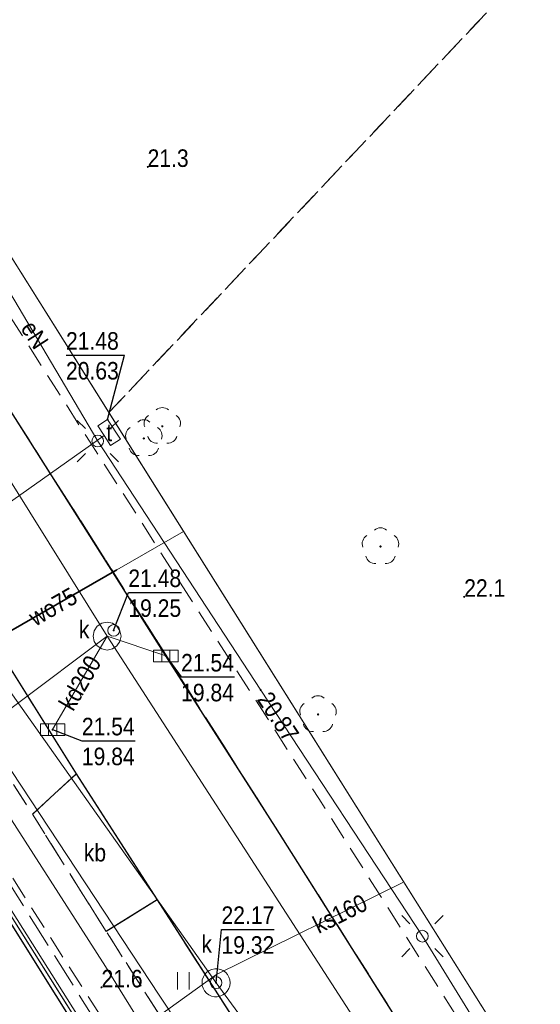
# Model space of a CAD drawing. Header units: metres. Extents: x 5490589 to 5490956, y 5935138 to 5935420.
# Tile 16 of 39: x 5490722 to 5490744, y 5935288 to 5935330. Entities that reach past the tile are written whole.
import ezdxf
from ezdxf.enums import TextEntityAlignment as Align

# ---------------------------------------------------------------- set-up
doc = ezdxf.new("R2010")
doc.units = ezdxf.units.M
doc.header["$MEASUREMENT"] = 0
for name, pattern in [('1.0_0.5', [1.5, 1, -0.5]), ('1.5_0.5', [2, 1.5, -0.5]), ('219-500', [0]), ('egkk-500', [0]), ('egug-500', [0])]:
    doc.linetypes.add(name, pattern=pattern)
doc.layers.get('0').update_dxf_attribs({"color": 2, "linetype": 'CONTINUOUS', "lineweight": 5})
for name, color, linetype in [('217-kontur klasyfikacyjny', 7, 'CONTINUOUS'), ('218-kontur użytku gruntowego', 7, 'CONTINUOUS'), ('219-działka ewidencyjna', 7, 'CONTINUOUS'), ('chodnik', 7, 'CONTINUOUS'), ('drzewo liściaste', 7, 'CONTINUOUS'), ('jezdnia', 7, 'CONTINUOUS'), ('komora podziemna', 7, 'CONTINUOUS'), ('kratka ściekowa', 7, 'CONTINUOUS'), ('krawężnik', 7, 'CONTINUOUS'), ('latarnia', 7, 'CONTINUOUS'), ('obszar utwardzony', 7, 'CONTINUOUS'), ('obszar utwardzony-Atr17', 7, 'CONTINUOUS'), ('obudowa ochronna przewodu', 7, 'CONTINUOUS'), ('pikieta naturalna', 7, 'CONTINUOUS'), ('pikieta naturalna-Atr2', 7, 'CONTINUOUS'), ('przewód elektroenergetyczny podziemny', 7, 'CONTINUOUS'), ('przewód elektroenergetyczny podziemny - ob. projektowany', 7, 'CONTINUOUS'), ('przewód elektroenergetyczny podziemny-Atr1', 7, 'CONTINUOUS'), ('przewód gazowy', 7, 'CONTINUOUS'), ('przewód kanalizacyjny', 7, 'CONTINUOUS'), ('przewód kanalizacyjny-Atr1', 7, 'CONTINUOUS'), ('przewód telekomunikacyjny podziemny', 7, 'CONTINUOUS'), ('przewód wodociągowy', 7, 'CONTINUOUS'), ('przewód wodociągowy-Atr1', 7, 'CONTINUOUS'), ('rzędna', 7, 'CONTINUOUS'), ('rzędna-Atr2', 7, 'CONTINUOUS'), ('rzędna-Atr3', 7, 'CONTINUOUS'), ('trawnik', 7, 'CONTINUOUS'), ('właz do komory lub kanału', 7, 'CONTINUOUS'), ('właz do komory lub kanału - okrągły', 7, 'CONTINUOUS'), ('właz do komory lub kanału - okrągły-Atr17', 7, 'CONTINUOUS'), ('właz do komory lub kanału-Atr17', 7, 'CONTINUOUS')]:
    doc.layers.add(name, color=color, linetype=linetype)
doc.styles.get("Standard").update_dxf_attribs({"font": 'Working1250', "width": 0.75})

# ---------------------------------------------------------------- blocks, each defined once
blk = doc.blocks.new('PW01')
at = {"linetype": 'Continuous', "lineweight": 13}
h = blk.add_hatch(color=0, dxfattribs=at)
edge = h.paths.add_edge_path()
edge.add_arc((0, 0), 0.045, 0, 360)
blk = doc.blocks.new('OP021')
at = {"linetype": 'Continuous', "lineweight": 13}
h = blk.add_hatch(color=0, dxfattribs=at)
edge = h.paths.add_edge_path()
edge.add_arc((0, 0), 0.05, 0, 360)
at = {"color": 0, "linetype": 'Continuous', "lineweight": 13}
for centre, start, end in [((-0.38, 0.124), 121.308, 202.548), ((0, 0.4), 49.272, 130.728), ((0.38, 0.124), 337.452, 58.692), ((-0.235, -0.324), 193.221, 274.871), ((0.235, -0.324), 265.129, 346.779)]:
    blk.add_arc(centre, 0.4, start, end, dxfattribs=at)
blk = doc.blocks.new('TU04')
at = {"color": 0, "linetype": 'Continuous', "lineweight": 13}
for p, q in [((0, 0), (0, 0.75)), ((0.5, 0), (0.5, 0.75))]:
    blk.add_line(p, q, dxfattribs=at)
blk = doc.blocks.new('US22')
at = {"color": 0, "linetype": 'Continuous', "lineweight": 13}
blk.add_circle((0, 0), 0.25, dxfattribs=at)
blk = doc.blocks.new('SM01')
at = {"color": 0, "linetype": 'Continuous', "lineweight": 13}
for p, q in [((-0.53, 0.531), (-0.883, 0.884)), ((0.531, 0.531), (0.884, 0.884)), ((-0.53, -0.53), (-0.883, -0.883)), ((0.531, -0.53), (0.884, -0.883))]:
    blk.add_line(p, q, dxfattribs=at)
blk.add_circle((0, 0), 0.25, dxfattribs=at)
blk = doc.blocks.new('US05')
at = {"color": 0, "linetype": 'Continuous', "lineweight": 13}
for p, q in [((-0.525, -0.25), (-0.525, 0.25)), ((-0.525, 0.25), (-0.175, 0.25)), ((-0.175, -0.25), (-0.175, 0.25)), ((-0.175, 0.25), (0.175, 0.25)), ((0.175, -0.25), (0.175, 0.25)), ((0.175, 0.25), (0.525, 0.25)), ((0.525, -0.25), (0.525, 0.25)), ((-0.525, -0.25), (-0.175, -0.25)), ((-0.175, -0.25), (0.175, -0.25)), ((0.175, -0.25), (0.525, -0.25))]:
    blk.add_line(p, q, dxfattribs=at)

msp = doc.modelspace()

# ---------------------------------------------------------------- linework, layer by layer
at = {"layer": '217-kontur klasyfikacyjny', "color": 3, "linetype": '1.0_0.5', "lineweight": 18, "flags": 128}
msp.add_lwpolyline([(5490725.32, 5935313.46), (5490764.97, 5935355.43)], dxfattribs=at)
at = {"layer": '217-kontur klasyfikacyjny', "color": 3, "linetype": 'egkk-500', "lineweight": 18, "flags": 128}
msp.add_lwpolyline([(5490720.38, 5935321.3), (5490725.32, 5935313.46)], dxfattribs=at)
at = {"layer": '218-kontur użytku gruntowego', "color": 3, "linetype": '1.0_0.5', "lineweight": 18, "flags": 128}
for points in [[(5490725.32, 5935313.46), (5490764.97, 5935355.43)], [(5490764.97, 5935355.43), (5490725.32, 5935313.46)]]:
    msp.add_lwpolyline(points, dxfattribs=at)
at = {"layer": '218-kontur użytku gruntowego', "color": 3, "linetype": 'egug-500', "lineweight": 18, "flags": 128}
for points in [[(5490720.38, 5935321.3), (5490725.32, 5935313.46)], [(5490725.32, 5935313.46), (5490720.38, 5935321.3)], [(5490725.32, 5935313.46), (5490743.06, 5935285.21)], [(5490743.06, 5935285.21), (5490725.32, 5935313.46)], [(5490714.69, 5935302.17), (5490738.53, 5935264.23)], [(5490738.53, 5935264.23), (5490714.69, 5935302.17)]]:
    msp.add_lwpolyline(points, dxfattribs=at)
at = {"layer": '219-działka ewidencyjna', "color": 7, "linetype": '219-500', "lineweight": 18, "flags": 128}
for points in [[(5490720.38, 5935321.3), (5490743.06, 5935285.21)], [(5490711.96, 5935306.52), (5490738.53, 5935264.23)]]:
    msp.add_lwpolyline(points, dxfattribs=at)
at = {"layer": 'chodnik', "color": 7, "linetype": '1.0_0.5', "lineweight": 18, "flags": 128}
for points in [[(5490745.01, 5935280.06), (5490743.97, 5935281.7), (5490740.58, 5935287.02), (5490734.29, 5935296.96), (5490724.51, 5935312.19), (5490718.66, 5935321.38), (5490717.32, 5935324.1), (5490713.17, 5935334.3), (5490712.5, 5935336.7), (5490711.63, 5935340.62), (5490711.22, 5935343.09), (5490710.94, 5935345.55), (5490710.75, 5935347.55), (5490710.66, 5935349.54), (5490710.66, 5935351.03), (5490710.7, 5935353.01), (5490712.19, 5935364.94), (5490712.58, 5935366.38), (5490712.87, 5935367.34), (5490713.24, 5935368.27), (5490713.66, 5935369.18), (5490714.14, 5935370.06), (5490714.51, 5935370.62), (5490714.93, 5935371.16), (5490715.4, 5935371.62), (5490715.84, 5935371.93), (5490716.31, 5935372.13), (5490716.64, 5935372.23), (5490716.97, 5935372.31), (5490717.31, 5935372.37), (5490717.79, 5935372.43), (5490718.3, 5935372.47), (5490718.8, 5935372.47), (5490719.32, 5935372.45), (5490719.79, 5935372.33), (5490721.27, 5935371.81), (5490723.61, 5935370.95), (5490724.36, 5935373), (5490723.41, 5935373.35), (5490721.53, 5935374.04), (5490720.55, 5935374.34), (5490720.06, 5935374.47), (5490719.58, 5935374.59), (5490719.09, 5935374.64), (5490718.59, 5935374.65), (5490718.09, 5935374.63), (5490717.59, 5935374.6), (5490717.06, 5935374.54), (5490716.58, 5935374.46), (5490716.1, 5935374.35), (5490715.59, 5935374.2), (5490715.14, 5935373.99), (5490714.72, 5935373.8), (5490714.28, 5935373.53), (5490713.91, 5935373.2), (5490713.52, 5935372.84), (5490713.19, 5935372.46), (5490712.82, 5935372.06), (5490712.55, 5935371.63), (5490712.04, 5935370.75), (5490711.62, 5935369.88), (5490711.19, 5935368.99), (5490710.63, 5935367.57), (5490709.76, 5935364.23), (5490709.44, 5935362.78), (5490709.22, 5935361.29), (5490708.92, 5935359.29), (5490708.69, 5935357.31), (5490708.52, 5935354.29), (5490708.49, 5935352.27), (5490708.49, 5935350.27), (5490708.53, 5935348.26), (5490708.64, 5935346.8), (5490708.77, 5935345.32), (5490708.93, 5935343.86), (5490709.16, 5935342.35), (5490709.38, 5935340.82), (5490709.63, 5935339.3), (5490709.91, 5935337.91), (5490710.2, 5935336.88), (5490710.54, 5935335.49), (5490710.98, 5935334.03), (5490711.86, 5935331.13), (5490712.37, 5935329.69), (5490713.08, 5935327.85), (5490713.69, 5935326.49), (5490715.17, 5935323.27), (5490715.86, 5935321.91), (5490716.6, 5935320.62), (5490717.66, 5935318.92), (5490718.74, 5935317.25), (5490722.51, 5935311.34), (5490732.44, 5935295.73), (5490738.32, 5935286.44), (5490742.63, 5935279.84), (5490744.18, 5935279.52)], [(5490732.94, 5935275.21), (5490733.29, 5935275.52), (5490733.62, 5935275.85), (5490733.85, 5935276.17), (5490734.06, 5935276.52), (5490734.17, 5935276.91), (5490731.66, 5935281.14), (5490728.53, 5935286.06), (5490725.2, 5935291.27), (5490722.05, 5935296.28), (5490718.84, 5935301.33), (5490715.56, 5935306.35), (5490712.28, 5935311.52), (5490709.09, 5935316.55), (5490708.36, 5935317.49), (5490707.88, 5935318.37), (5490707.39, 5935319.26), (5490706.91, 5935320.13), (5490706.42, 5935321.03), (5490705.94, 5935321.89), (5490705.74, 5935322.31), (5490705.28, 5935323.21), (5490704.61, 5935324.71), (5490704.14, 5935324.81), (5490703.64, 5935324.93), (5490703.19, 5935324.99), (5490702.81, 5935325.04), (5490702.26, 5935324.98), (5490703.03, 5935323.35), (5490703.43, 5935322.42), (5490703.88, 5935321.52), (5490704.33, 5935320.64), (5490704.82, 5935319.76), (5490705.29, 5935318.87), (5490705.77, 5935318), (5490706.26, 5935317.14), (5490706.77, 5935316.26), (5490716.95, 5935300.22), (5490726.64, 5935285.02)]]:
    msp.add_lwpolyline(points, close=True, dxfattribs=at)
at = {"layer": 'jezdnia', "color": 7, "linetype": '1.5_0.5', "lineweight": 18, "flags": 128}
for points in [[(5490754, 5935262.06), (5490751.86, 5935265.39), (5490746.51, 5935273.75), (5490742.63, 5935279.84), (5490738.32, 5935286.44), (5490732.44, 5935295.73), (5490722.51, 5935311.34), (5490718.74, 5935317.25), (5490717.66, 5935318.92), (5490716.6, 5935320.62), (5490715.86, 5935321.91), (5490715.17, 5935323.27), (5490713.69, 5935326.49), (5490713.08, 5935327.85), (5490712.37, 5935329.69), (5490711.86, 5935331.13), (5490710.98, 5935334.03), (5490710.54, 5935335.49), (5490710.2, 5935336.88), (5490709.91, 5935337.91), (5490709.63, 5935339.3), (5490709.38, 5935340.82), (5490709.16, 5935342.35), (5490708.93, 5935343.86), (5490708.77, 5935345.32), (5490708.64, 5935346.8), (5490708.53, 5935348.26), (5490708.49, 5935350.27), (5490708.49, 5935352.27), (5490708.52, 5935354.29), (5490708.69, 5935357.31), (5490708.92, 5935359.29), (5490709.22, 5935361.29), (5490709.44, 5935362.78), (5490709.76, 5935364.23), (5490710.63, 5935367.57), (5490711.19, 5935368.99), (5490711.62, 5935369.88), (5490712.04, 5935370.75), (5490712.55, 5935371.63), (5490712.82, 5935372.06), (5490713.19, 5935372.46), (5490713.52, 5935372.84), (5490713.91, 5935373.2), (5490714.28, 5935373.53), (5490714.72, 5935373.8), (5490715.14, 5935373.99), (5490715.59, 5935374.2), (5490716.1, 5935374.35), (5490716.58, 5935374.46), (5490717.06, 5935374.54), (5490717.59, 5935374.6), (5490718.09, 5935374.63), (5490718.59, 5935374.65), (5490719.09, 5935374.64), (5490719.58, 5935374.59), (5490720.06, 5935374.47), (5490720.55, 5935374.34), (5490721.53, 5935374.04), (5490723.41, 5935373.35), (5490702.58, 5935381.08), (5490702.88, 5935380.9), (5490703.47, 5935380.34), (5490704.14, 5935379.62), (5490704.41, 5935379.22), (5490704.74, 5935378.8), (5490705, 5935378.36), (5490705.24, 5935377.93), (5490705.41, 5935377.45), (5490705.56, 5935376.98), (5490705.82, 5935376), (5490705.91, 5935375.52), (5490705.96, 5935375), (5490705.84, 5935373.98), (5490705.68, 5935373.03), (5490704.59, 5935369.2), (5490704.16, 5935367.65), (5490703.32, 5935364.34), (5490702.95, 5935362.4), (5490702.62, 5935360.41), (5490702.37, 5935358.41), (5490702.21, 5935356.95), (5490702.11, 5935355.46), (5490702, 5935353.48), (5490701.86, 5935351.04), (5490701.94, 5935349.48), (5490702, 5935347.48), (5490702.1, 5935345.49), (5490702.32, 5935343.51), (5490702.58, 5935341.53), (5490702.9, 5935339.58), (5490703.23, 5935337.6), (5490704.2, 5935333.72), (5490704.64, 5935332.3), (5490705.46, 5935329.97), (5490706.14, 5935328.08), (5490707.1, 5935325.83), (5490707.95, 5935324), (5490709.1, 5935321.76), (5490710.29, 5935319.58), (5490711.29, 5935317.81), (5490714.53, 5935312.73), (5490717.75, 5935307.69), (5490721, 5935302.68), (5490723.92, 5935298.01), (5490727.38, 5935292.63), (5490730.7, 5935287.45), (5490733.32, 5935283.34), (5490733.85, 5935282.52), (5490734.55, 5935281.41), (5490739.74, 5935273.17), (5490741.9, 5935269.87), (5490746.8, 5935262.16), (5490748.88, 5935258.81), (5490749.4, 5935257.88), (5490749.6, 5935257.24), (5490749.69, 5935256.22), (5490749.7, 5935255.72), (5490749.66, 5935254.72), (5490749.48, 5935253.71), (5490749.24, 5935252.74), (5490748.89, 5935251.77), (5490748.72, 5935251.33), (5490748.47, 5935250.87), (5490747.84, 5935249.96), (5490747.2, 5935249.3), (5490746.48, 5935248.68), (5490745.65, 5935248.12), (5490744.74, 5935247.55), (5490712.74, 5935230.16), (5490703.54, 5935225.12), (5490693.9, 5935219.85), (5490693.4, 5935219.62), (5490692.46, 5935219.23), (5490691.54, 5935218.92), (5490691.09, 5935218.79), (5490690.08, 5935218.63), (5490689.05, 5935218.54), (5490688.53, 5935218.56), (5490687.54, 5935218.63), (5490687.06, 5935218.73), (5490686.07, 5935219.05), (5490685.61, 5935219.22), (5490685.15, 5935219.42), (5490684.72, 5935219.66), (5490684.28, 5935219.91), (5490683.86, 5935220.2), (5490683.46, 5935220.5), (5490683.06, 5935220.82), (5490682.69, 5935221.17), (5490682.34, 5935221.51), (5490682.03, 5935221.84), (5490681.58, 5935222.25), (5490692, 5935203.21), (5490691.95, 5935203.64), (5490691.81, 5935204.11), (5490691.67, 5935204.57), (5490691.58, 5935205.09), (5490691.5, 5935205.57), (5490691.45, 5935206.08), (5490691.44, 5935206.59), (5490691.46, 5935207.1), (5490691.51, 5935207.6), (5490691.57, 5935208.09), (5490691.67, 5935208.6), (5490691.79, 5935209.07), (5490691.97, 5935209.54), (5490692.16, 5935210.01), (5490692.38, 5935210.47), (5490692.6, 5935210.92), (5490692.87, 5935211.35), (5490693.16, 5935211.75), (5490693.44, 5935212.14), (5490693.82, 5935212.5), (5490694.17, 5935212.86), (5490694.55, 5935213.19), (5490694.94, 5935213.49), (5490695.79, 5935214.04), (5490696.66, 5935214.53), (5490697.52, 5935215.02), (5490700.98, 5935216.88), (5490713.43, 5935223.69), (5490747.61, 5935242.42), (5490749.35, 5935243.37), (5490751.08, 5935244.31), (5490752.54, 5935244.93), (5490753.48, 5935245.27), (5490754.44, 5935245.5), (5490755.47, 5935245.62), (5490756.49, 5935245.57), (5490757.44, 5935245.48), (5490757.94, 5935245.33), (5490758.44, 5935245.18), (5490758.97, 5935244.88), (5490759.4, 5935244.58), (5490760.1, 5935243.77), (5490762.52, 5935240.67), (5490764.56, 5935238.37), (5490768.95, 5935233.26), (5490770.95, 5935231.1), (5490772.99, 5935228.9), (5490777.19, 5935224.62), (5490781.53, 5935220.39), (5490785.9, 5935216.42), (5490790.42, 5935212.45), (5490793, 5935210.21), (5490794.96, 5935208.49), (5490798.17, 5935206.07), (5490801.3, 5935203.57), (5490802.88, 5935202.4), (5490805.26, 5935200.59), (5490810.19, 5935197.14), (5490813.47, 5935194.9), (5490818.52, 5935191.68), (5490820, 5935190.79), (5490832.04, 5935183.46), (5490835.43, 5935181.38), (5490842.37, 5935177.14), (5490842.16, 5935176.8), (5490843.47, 5935176), (5490843.72, 5935176.35), (5490850.85, 5935171.98), (5490854.26, 5935169.93), (5490861.26, 5935165.65), (5490866.4, 5935162.52), (5490869.81, 5935160.5), (5490872.81, 5935165.67), (5490863.37, 5935171.42), (5490857.41, 5935175.05), (5490855.71, 5935176.07), (5490854.88, 5935176.62), (5490854.18, 5935177.24), (5490853.76, 5935177.67), (5490853.43, 5935178.05), (5490853.12, 5935178.46), (5490852.87, 5935178.88), (5490852.62, 5935179.32), (5490852.42, 5935179.78), (5490852.23, 5935180.26), (5490852.07, 5935180.73), (5490851.98, 5935181.24), (5490851.9, 5935181.72), (5490851.84, 5935182.21), (5490851.82, 5935182.71), (5490851.84, 5935183.22), (5490851.86, 5935183.73), (5490851.92, 5935184.22), (5490852.03, 5935184.71), (5490852.2, 5935185.34), (5490853.97, 5935188.73), (5490850.09, 5935193.68), (5490848.57, 5935191.56), (5490847.66, 5935190.36), (5490847.03, 5935189.58), (5490846.4, 5935188.81), (5490845.74, 5935188.06), (5490845.37, 5935187.7), (5490844.97, 5935187.4), (5490844.56, 5935187.12), (5490844.11, 5935186.9), (5490843.65, 5935186.7), (5490843.16, 5935186.55), (5490842.68, 5935186.42), (5490842.2, 5935186.37), (5490841.69, 5935186.29), (5490841.17, 5935186.25), (5490840.68, 5935186.22), (5490840.17, 5935186.24), (5490839.68, 5935186.32), (5490838.71, 5935186.6), (5490837.82, 5935187.05), (5490836.52, 5935187.78), (5490835.18, 5935188.62), (5490834.38, 5935189.08), (5490825.04, 5935194.87), (5490816.97, 5935199.82), (5490814.03, 5935201.78), (5490809.92, 5935204.66), (5490805.89, 5935207.58), (5490800.35, 5935211.9), (5490796.91, 5935214.74), (5490793.82, 5935217.29), (5490790.8, 5935219.95), (5490787.83, 5935222.62), (5490784.89, 5935225.39), (5490782.03, 5935228.18), (5490778.52, 5935231.68), (5490776.46, 5935233.91), (5490773.09, 5935237.6), (5490769.8, 5935241.37), (5490767.26, 5935244.46), (5490764.74, 5935247.57), (5490762.2, 5935250.68)], [(5490730.11, 5935277.27), (5490719.53, 5935294.16), (5490708.86, 5935311.13), (5490704.65, 5935308.48), (5490715.2, 5935291.66), (5490726.05, 5935274.62), (5490726.29, 5935274.92)]]:
    msp.add_lwpolyline(points, close=True, dxfattribs=at)
at = {"layer": 'komora podziemna', "color": 34, "linetype": 'Continuous', "lineweight": 18, "flags": 128}
for points in [[(5490725.24, 5935304.5), (5490725.47, 5935304.45), (5490725.66, 5935304.32), (5490725.79, 5935304.13), (5490725.84, 5935303.9), (5490725.79, 5935303.67), (5490725.66, 5935303.48), (5490725.47, 5935303.35), (5490725.24, 5935303.3), (5490725.01, 5935303.35), (5490724.82, 5935303.48), (5490724.69, 5935303.67), (5490724.64, 5935303.9), (5490724.69, 5935304.13), (5490724.82, 5935304.32), (5490725.01, 5935304.45)], [(5490729.49, 5935288.64), (5490729.41, 5935288.73), (5490729.35, 5935288.84), (5490729.31, 5935288.96), (5490729.3, 5935289.09), (5490729.31, 5935289.21), (5490729.36, 5935289.33), (5490729.42, 5935289.44), (5490729.5, 5935289.53), (5490729.61, 5935289.6), (5490729.72, 5935289.65), (5490729.85, 5935289.68), (5490729.97, 5935289.68), (5490730.09, 5935289.65), (5490730.21, 5935289.6), (5490730.31, 5935289.52), (5490730.39, 5935289.43), (5490730.45, 5935289.32), (5490730.49, 5935289.2), (5490730.5, 5935289.07), (5490730.49, 5935288.95), (5490730.44, 5935288.83), (5490730.38, 5935288.72), (5490730.3, 5935288.63), (5490730.19, 5935288.56), (5490730.08, 5935288.51), (5490729.95, 5935288.48), (5490729.83, 5935288.48), (5490729.71, 5935288.51), (5490729.59, 5935288.56)]]:
    msp.add_lwpolyline(points, close=True, dxfattribs=at)
at = {"layer": 'krawężnik', "color": 7, "linetype": 'Continuous', "lineweight": 25, "flags": 128}
for points in [[(5490738.32, 5935286.44), (5490732.44, 5935295.73), (5490727.75, 5935303.05), (5490722.51, 5935311.34), (5490718.74, 5935317.25), (5490717.66, 5935318.92), (5490716.6, 5935320.62), (5490715.86, 5935321.91), (5490715.17, 5935323.27), (5490713.69, 5935326.49), (5490713.08, 5935327.85), (5490712.37, 5935329.69), (5490711.86, 5935331.13)], [(5490732.7, 5935275.03), (5490731.92, 5935274.52), (5490730.19, 5935273.58), (5490728.78, 5935272.98), (5490728.07, 5935272.81), (5490727.38, 5935273.04), (5490726.59, 5935273.68), (5490726.12, 5935274.25), (5490726.05, 5935274.62), (5490726.29, 5935274.92), (5490730.11, 5935277.27), (5490719.53, 5935294.16), (5490708.86, 5935311.13), (5490704.65, 5935308.48), (5490700.4, 5935305.85), (5490697.07, 5935303.77), (5490708, 5935286.36), (5490716.99, 5935272.11)], [(5490721, 5935302.68), (5490723.92, 5935298.01), (5490722.05, 5935296.28)], [(5490723.92, 5935298.01), (5490727.38, 5935292.63), (5490725.2, 5935291.27)], [(5490727.38, 5935292.63), (5490730.7, 5935287.45), (5490728.53, 5935286.06)]]:
    msp.add_lwpolyline(points, dxfattribs=at)
at = {"layer": 'obszar utwardzony', "color": 7, "linetype": '1.5_0.5', "lineweight": 18, "flags": 128}
msp.add_lwpolyline([(5490727.38, 5935292.63), (5490723.92, 5935298.01), (5490722.05, 5935296.28), (5490725.2, 5935291.27)], close=True, dxfattribs=at)
at = {"layer": 'obudowa ochronna przewodu', "color": 7, "linetype": 'Continuous', "lineweight": 35, "flags": 128}
msp.add_lwpolyline([(5490719.6, 5935303.25), (5490725.66, 5935306.74)], dxfattribs=at)
at = {"layer": 'przewód elektroenergetyczny podziemny', "color": 1, "linetype": 'Continuous', "lineweight": 18, "flags": 128}
msp.add_lwpolyline([(5490766.68, 5935249.32), (5490757.03, 5935262.51), (5490748.95, 5935274.46), (5490738.72, 5935291.07), (5490731.81, 5935301.59), (5490724.84, 5935312.24), (5490720.04, 5935320.33), (5490718.85, 5935321.93), (5490713.39, 5935334.71), (5490712.27, 5935339.21), (5490711.42, 5935345.39), (5490711.15, 5935348.31), (5490711.35, 5935352.94), (5490711.8, 5935360.21), (5490713.32, 5935366.71), (5490715.72, 5935368.71), (5490715.69, 5935370.66), (5490705.2, 5935374.68)], dxfattribs=at)
at = {"layer": 'przewód elektroenergetyczny podziemny - ob. projektowany', "color": 1, "linetype": '1.5_0.5', "lineweight": 18}
msp.add_lwpolyline([(5490766.67, 5935216.77), (5490771.67, 5935223.11), (5490756.94, 5935238.82), (5490744.23, 5935256.19), (5490732.26, 5935275.4), (5490720.8, 5935293.74), (5490708.28, 5935313.6), (5490704.46, 5935320.62), (5490702.72, 5935324.6), (5490699.02, 5935335.71), (5490697.65, 5935343.72), (5490697.26, 5935351.69), (5490697.51, 5935356.77), (5490699.19, 5935368.57), (5490700.26, 5935373.61), (5490700.21, 5935379.44), (5490686.05, 5935384.57), (5490676.876, 5935387.907)], dxfattribs=at)
at = {"layer": 'przewód gazowy', "color": 40, "linetype": 'Continuous', "lineweight": 18, "flags": 128}
msp.add_lwpolyline([(5490740.59, 5935268.34), (5490734.42, 5935278.06), (5490727.46, 5935288.55), (5490714.47, 5935308.26), (5490711.96, 5935309.21), (5490706.86, 5935317.58), (5490706.7, 5935321.59), (5490706.09, 5935323.81), (5490701.64, 5935337.71), (5490700.88, 5935340.9), (5490700.23, 5935345.92), (5490700.27, 5935351), (5490703.1, 5935377.06)], dxfattribs=at)
at = {"layer": 'przewód kanalizacyjny', "color": 34, "linetype": 'Continuous', "lineweight": 18}
msp.add_lwpolyline([(5490843.12, 5935176.8), (5490804.89, 5935205.1), (5490770.59, 5935230.64), (5490754.39, 5935255.57), (5490729.9, 5935289.08), (5490710.57, 5935316.38), (5490703.51, 5935346.76), (5490707.95, 5935384.8), (5490676.876, 5935395.649)], dxfattribs=at)
at = {"layer": 'przewód kanalizacyjny', "color": 34, "linetype": 'Continuous', "lineweight": 18, "flags": 128}
for points in [[(5490706.43, 5935344.51), (5490709.51, 5935334.41), (5490711.93, 5935325.22), (5490725.24, 5935303.9), (5490737.25, 5935285.32)], [(5490725.24, 5935303.9), (5490717.33, 5935297.97), (5490715.74, 5935296.99)], [(5490725.24, 5935303.9), (5490722.91, 5935299.9)], [(5490725.24, 5935303.9), (5490727.75, 5935303.05)], [(5490737.89, 5935293.36), (5490729.92, 5935289.43), (5490724.94, 5935285.86)]]:
    msp.add_lwpolyline(points, dxfattribs=at)
at = {"layer": 'przewód telekomunikacyjny podziemny', "color": 30, "linetype": 'Continuous', "lineweight": 18, "flags": 128}
for points in [[(5490713.72, 5935304.42), (5490725.12, 5935312.47)], [(5490713.76, 5935303.88), (5490724.43, 5935286.97), (5490735.47, 5935269.81), (5490743.68, 5935256.36)]]:
    msp.add_lwpolyline(points, dxfattribs=at)
at = {"layer": 'przewód wodociągowy', "color": 5, "linetype": 'Continuous', "lineweight": 18, "flags": 128}
for points in [[(5490701.78, 5935380.91), (5490701.58, 5935380.5), (5490700.89, 5935378.15), (5490701.38, 5935374.18), (5490699.2, 5935359.4), (5490698.86, 5935352.24), (5490698.56, 5935349.71), (5490698.55, 5935347.58), (5490700.12, 5935337.58), (5490700.82, 5935334.28), (5490705.59, 5935321.06), (5490712.56, 5935309.88), (5490717.17, 5935302.32), (5490717.34, 5935301.96), (5490725.17, 5935289.78), (5490736.16, 5935272.04)], [(5490717.34, 5935301.96), (5490717.69, 5935302.15), (5490719.6, 5935303.25), (5490725.66, 5935306.74), (5490728.5, 5935308.37)]]:
    msp.add_lwpolyline(points, dxfattribs=at)
at = {"layer": 'rzędna-Atr2', "color": 7}
for p, q in [((5490723.482, 5935315.912), (5490725.982, 5935315.912)), ((5490725.26, 5935313.16), (5490725.982, 5935315.912)), ((5490725.52, 5935304.14), (5490726.149, 5935305.765)), ((5490726.149, 5935305.765), (5490728.426, 5935305.765)), ((5490727.75, 5935303.05), (5490728.404, 5935302.154)), ((5490728.404, 5935302.154), (5490730.681, 5935302.154)), ((5490722.91, 5935299.9), (5490724.16, 5935299.423)), ((5490724.16, 5935299.423), (5490726.437, 5935299.423))]:
    msp.add_line(p, q, dxfattribs=at)
at = {"layer": 'rzędna-Atr2', "color": 7, "flags": 128}
msp.add_lwpolyline([(5490729.9, 5935289.08), (5490730.13, 5935291.36), (5490732.38, 5935291.36)], dxfattribs=at)
at = {"layer": 'trawnik', "color": 7, "linetype": '1.0_0.5', "lineweight": 18, "flags": 128}
for points in [[(5490718.84, 5935301.33), (5490722.05, 5935296.28), (5490723.92, 5935298.01), (5490721, 5935302.68)], [(5490730.7, 5935287.45), (5490727.38, 5935292.63), (5490725.2, 5935291.27), (5490728.53, 5935286.06)]]:
    msp.add_lwpolyline(points, close=True, dxfattribs=at)
at = {"layer": 'właz do komory lub kanału', "color": 7, "linetype": 'Continuous', "lineweight": 18, "flags": 128}
msp.add_lwpolyline([(5490725.26, 5935313.16), (5490725.81, 5935312.32), (5490725.39, 5935312.05), (5490725.12, 5935312.47), (5490724.84, 5935312.89)], close=True, dxfattribs=at)

# ---------------------------------------------------------------- block references
at = {"layer": 'drzewo liściaste', "color": 94, "linetype": 'Continuous', "lineweight": 18}
for p in [(5490727.6, 5935312.87), (5490726.81, 5935312.35), (5490736.93, 5935307.73), (5490734.26, 5935300.55)]:
    msp.add_blockref('OP021', p, dxfattribs=at)
at = {"layer": 'kratka ściekowa', "color": 34, "linetype": 'Continuous', "lineweight": 18}
for p in [(5490727.75, 5935303.05), (5490722.91, 5935299.9)]:
    msp.add_blockref('US05', p, dxfattribs=at)
at = {"layer": 'latarnia', "color": 7, "linetype": 'Continuous', "lineweight": 18}
for p in [(5490724.84, 5935312.24), (5490738.72, 5935291.07)]:
    msp.add_blockref('SM01', p, dxfattribs=at)
at = {"layer": 'pikieta naturalna', "color": 7, "linetype": 'Continuous', "lineweight": 13}
for p in [(5490726.98, 5935323.96), (5490740.51, 5935305.58), (5490725, 5935288.88)]:
    msp.add_blockref('PW01', p, dxfattribs=at)
at = {"layer": 'rzędna', "color": 7, "linetype": 'Continuous', "lineweight": 18}
msp.add_blockref('PW01', (5490725.26, 5935313.16), dxfattribs=at)
at = {"layer": 'rzędna', "color": 34, "linetype": 'Continuous', "lineweight": 18}
for p in [(5490725.52, 5935304.14), (5490727.75, 5935303.05), (5490722.91, 5935299.9), (5490729.9, 5935289.08)]:
    msp.add_blockref('PW01', p, dxfattribs=at)
at = {"layer": 'rzędna', "color": 1, "linetype": 'Continuous', "lineweight": 18}
msp.add_blockref('PW01', (5490731.81, 5935301.59), dxfattribs=at)
at = {"layer": 'trawnik', "color": 7, "linetype": 'Continuous', "lineweight": 18}
msp.add_blockref('TU04', (5490728.252, 5935288.785), dxfattribs=at)
msp.add_blockref('TU04', (5490728.252, 5935288.785), dxfattribs=at)
at = {"layer": 'właz do komory lub kanału - okrągły', "color": 7, "linetype": 'Continuous', "lineweight": 18}
for p in [(5490725.52, 5935304.14), (5490729.9, 5935289.08)]:
    msp.add_blockref('US22', p, dxfattribs=at)

# ---------------------------------------------------------------- texts
at = {"layer": 'obszar utwardzony-Atr17', "color": 7, "width": 0.9}
msp.add_text('kb', height=0.75, dxfattribs=at).set_placement((5490724.72, 5935294.64), align=Align.MIDDLE_CENTER)
at = {"layer": 'pikieta naturalna-Atr2', "color": 7, "width": 0.9}
for s, p in [('21.3', (5490726.97, 5935323.96)), ('22.1', (5490740.51, 5935305.58)), ('21.6', (5490725, 5935288.88))]:
    msp.add_text(s, height=0.75, dxfattribs=at).set_placement(p)
at = {"layer": 'przewód elektroenergetyczny podziemny-Atr1', "color": 1, "width": 0.9}
msp.add_text('eN', height=0.75, rotation=303.2, dxfattribs=at).set_placement((5490722.146, 5935316.781), align=Align.MIDDLE_CENTER)
at = {"layer": 'przewód kanalizacyjny-Atr1', "color": 34, "width": 0.9}
for s, rotation, p in [('kd200', 59.8, (5490724.08, 5935301.9)), ('ks160', 26.2, (5490735.199, 5935292.033))]:
    msp.add_text(s, height=0.75, rotation=rotation, dxfattribs=at).set_placement(p, align=Align.MIDDLE_CENTER)
at = {"layer": 'przewód wodociągowy-Atr1', "color": 5, "width": 0.9}
msp.add_text('wo75', height=0.75, rotation=29.899, dxfattribs=at).set_placement((5490722.92, 5935305.16), align=Align.MIDDLE_CENTER)
at = {"layer": 'rzędna-Atr2', "color": 7, "width": 0.9}
msp.add_text('21.48', height=0.75, dxfattribs=at).set_placement((5490723.482, 5935315.92), align=Align.BOTTOM_LEFT)
at = {"layer": 'rzędna-Atr2', "color": 34, "width": 0.9}
for s, p in [('21.48', (5490726.149, 5935305.773)), ('21.54', (5490728.404, 5935302.162)), ('21.54', (5490724.16, 5935299.431)), ('22.17', (5490730.13, 5935291.368))]:
    msp.add_text(s, height=0.75, dxfattribs=at).set_placement(p, align=Align.BOTTOM_LEFT)
at = {"layer": 'rzędna-Atr2', "color": 1, "width": 0.9}
msp.add_text('20.87', height=0.75, rotation=303.2987, dxfattribs=at).set_placement((5490731.936, 5935301.398), align=Align.MIDDLE_LEFT)
at = {"layer": 'rzędna-Atr3', "color": 7, "width": 0.9}
msp.add_text('20.63', height=0.75, dxfattribs=at).set_placement((5490723.482, 5935314.645), align=Align.BOTTOM_LEFT)
at = {"layer": 'rzędna-Atr3', "color": 34, "width": 0.9}
for s, p in [('19.25', (5490726.149, 5935304.497)), ('19.84', (5490728.404, 5935300.886)), ('19.84', (5490724.16, 5935298.155)), ('19.32', (5490730.13, 5935290.093))]:
    msp.add_text(s, height=0.75, dxfattribs=at).set_placement(p, align=Align.BOTTOM_LEFT)
at = {"layer": 'właz do komory lub kanału - okrągły-Atr17', "color": 7, "width": 0.9}
msp.add_text('k', height=0.75, dxfattribs=at).set_placement((5490724.031, 5935304.559), align=Align.TOP_LEFT)
msp.add_text('k', height=0.75, dxfattribs=at).set_placement((5490729.274, 5935290.359))
at = {"layer": 'właz do komory lub kanału-Atr17', "color": 7, "width": 0.9}
msp.add_text('t', height=0.75, dxfattribs=at).set_placement((5490725.33, 5935312.61), align=Align.MIDDLE_CENTER)

doc.saveas('drawing.dxf')
